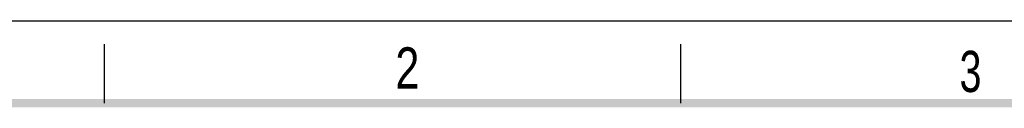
# Model space of a CAD drawing. Header units: millimetres. Extents: x 0 to 210, y 0 to 297.
# Tile 8 of 9: x 49 to 132, y 290 to 297. Entities that reach past the tile are written whole.
import ezdxf

# ---------------------------------------------------------------- set-up
doc = ezdxf.new("R2010")
doc.units = ezdxf.units.MM
doc.header["$LTSCALE"] = 19.36
doc.layers.get('0').update_dxf_attribs({"linetype": 'CONTINUOUS'})
doc.styles.add('TEXTSTYLE_2', font='txt', dxfattribs={"width": 0.75})

msp = doc.modelspace()

# ---------------------------------------------------------------- linework, layer by layer
at = {"color": 2, "linetype": 'CONTINUOUS'}
for p, q in [((0, 297), (210, 297)), ((56, 290), (56, 295)), ((105, 290), (105, 295))]:
    msp.add_line(p, q, dxfattribs=at)
at = {"color": 7, "linetype": 'CONTINUOUS', "const_width": 0.7}
msp.add_lwpolyline([(7, 290), (203, 290)], dxfattribs=at)

# ---------------------------------------------------------------- texts
at = {"color": 5, "linetype": 'CONTINUOUS', "style": 'TEXTSTYLE_2'}
for s, width, p in [('2', 0.785714, (80.731, 291.24)), ('3', 0.714286, (128.684, 290.943))]:
    msp.add_text(s, height=3.5, dxfattribs=dict(at, width=width)).set_placement(p)

doc.saveas('drawing.dxf')
